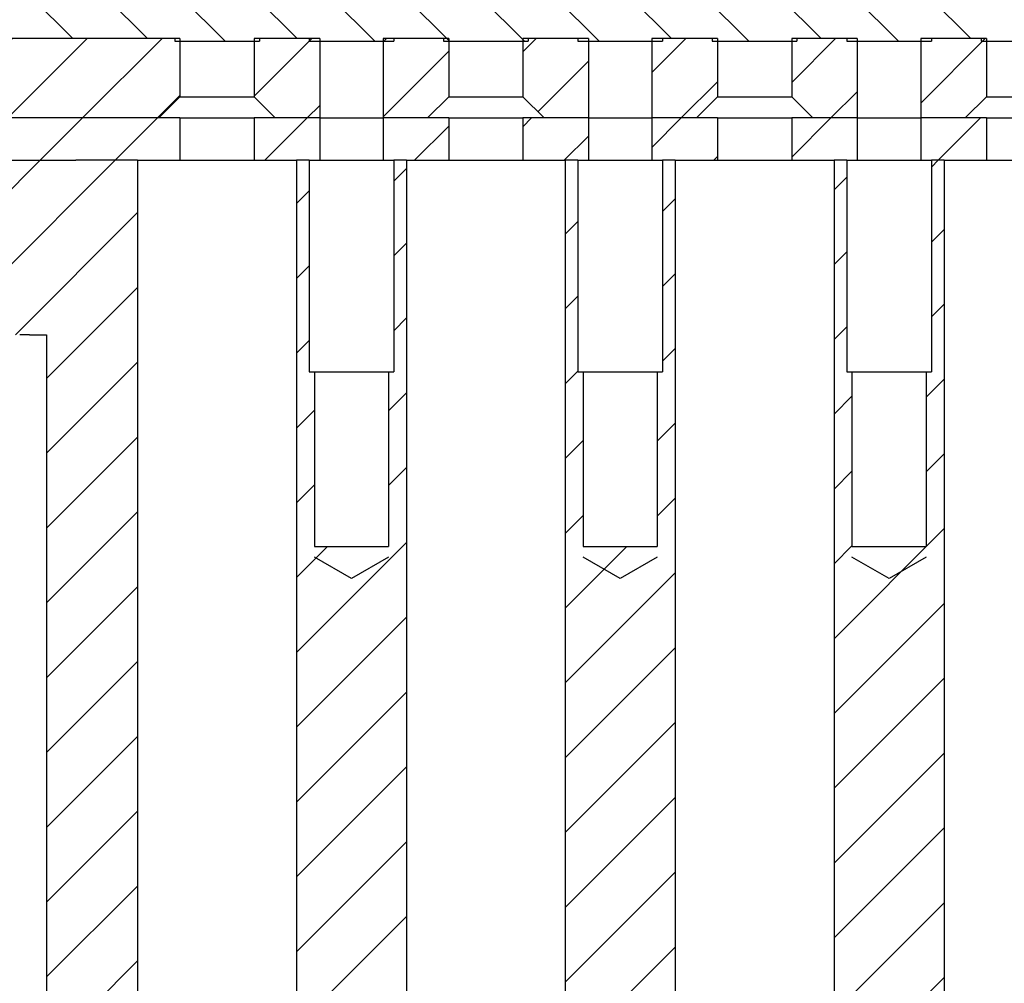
# Model space of a CAD drawing. Extents: x -1765 to 4890, y -3431 to 1272.
# Tile 154 of 189: x 3246 to 3265, y -2484 to -2466. Entities that reach past the tile are written whole.
import ezdxf

# ---------------------------------------------------------------- set-up
doc = ezdxf.new("R2010")
doc.units = 0
doc.linetypes.add('DASHED', pattern=[15, 7, -8])
doc.layers.get('0').update_dxf_attribs({"linetype": 'CONTINUOUS'})
doc.layers.add('1', color=7, linetype='CONTINUOUS')
pattern_1 = [(225, (0, 0), (0.70710678, -0.70710678), [])]

# ---------------------------------------------------------------- blocks, each defined once
blk = doc.blocks.new('INSULATOR_RING_E7018-25452', base_point=(3012.858, -2471.851))
at = {"color": 7, "linetype": 'DASHED'}
for p, q in [((3245.953, -2471.851), (3245.896, -2471.851)), ((3246.081, -2471.851), (3245.953, -2471.851)), ((3246.081, -2471.851), (3246.33, -2471.851)), ((3246.33, -2471.851), (3246.405, -2471.851))]:
    blk.add_line(p, q, dxfattribs=at)
blk = doc.blocks.new('COMMON_PARTS_SET', base_point=(3011.715, -2447.851))
blk.add_blockref('INSULATOR_RING_E7018-25452', (3012.858, -2471.851))
blk = doc.blocks.new('BASE_RING_AUTO_ASSY_E72551', base_point=(2995.915, -2447.851))
blk.add_blockref('COMMON_PARTS_SET', (3011.715, -2447.851))
blk = doc.blocks.new('SEGMENT_160PIN', base_point=(3241.315, -2468.551))
at = {"linetype": 'CONTINUOUS'}
h = blk.add_hatch(dxfattribs=at)
h.set_pattern_fill('USER', color=1, angle=225, pattern_type=0)
h.set_pattern_definition(pattern_1)
h.paths.add_polyline_path([(3246.889, -2468.551), (3246.96, -2468.551), (3248.125, -2468.551), (3248.125, -2514.251), (3246.405, -2514.251), (3246.405, -2471.851), (3246.33, -2471.851), (3246.081, -2471.851), (3245.953, -2471.851), (3245.896, -2471.851), (3245.657, -2471.851), (3244.916, -2471.851), (3244.653, -2471.851), (3244.384, -2471.851), (3242.361, -2471.851), (3241.926, -2471.851), (3241.926, -2468.551), (3245.657, -2468.551), (3246.01, -2468.551), (3246.081, -2468.551)])
h = blk.add_hatch(dxfattribs=at)
h.set_pattern_fill('USER', color=1, angle=225, pattern_type=0)
h.set_pattern_definition(pattern_1)
h.paths.add_polyline_path([(3251.465, -2472.551), (3251.465, -2475.851), (3252.865, -2475.851), (3252.865, -2472.551), (3252.965, -2472.551), (3252.965, -2468.551), (3253.205, -2468.551), (3253.205, -2514.251), (3252.965, -2514.251), (3252.965, -2510.251), (3252.865, -2510.251), (3252.865, -2506.251), (3251.465, -2506.251), (3251.465, -2510.251), (3251.365, -2510.251), (3251.365, -2514.251), (3251.125, -2514.251), (3251.125, -2468.551), (3251.365, -2468.551), (3251.365, -2472.551)])
h = blk.add_hatch(dxfattribs=at)
h.set_pattern_fill('USER', color=1, angle=225, pattern_type=0)
h.set_pattern_definition(pattern_1)
h.paths.add_polyline_path([(3258.285, -2514.251), (3258.285, -2468.551), (3258.045, -2468.551), (3258.045, -2472.551), (3257.945, -2472.551), (3257.945, -2475.851), (3256.545, -2475.851), (3256.545, -2472.551), (3256.445, -2472.551), (3256.445, -2468.551), (3256.205, -2468.551), (3256.205, -2514.251), (3256.445, -2514.251), (3256.445, -2510.251), (3256.545, -2510.251), (3256.545, -2506.251), (3257.945, -2506.251), (3257.945, -2510.251), (3258.045, -2510.251), (3258.045, -2514.251)])
h = blk.add_hatch(dxfattribs=at)
h.set_pattern_fill('USER', color=1, angle=225, pattern_type=0)
h.set_pattern_definition(pattern_1)
h.paths.add_polyline_path([(3263.025, -2506.251), (3263.025, -2510.251), (3263.125, -2510.251), (3263.125, -2514.251), (3263.365, -2514.251), (3263.365, -2468.551), (3263.125, -2468.551), (3263.125, -2472.551), (3263.025, -2472.551), (3263.025, -2475.851), (3261.625, -2475.851), (3261.625, -2472.551), (3261.525, -2472.551), (3261.525, -2468.551), (3261.285, -2468.551), (3261.285, -2514.251), (3261.525, -2514.251), (3261.525, -2510.251), (3261.625, -2510.251), (3261.625, -2506.251)])
at = {"color": 7, "linetype": 'CONTINUOUS'}
for p, q in [((3245.657, -2468.551), (3246.01, -2468.551)), ((3246.01, -2468.551), (3246.081, -2468.551)), ((3246.081, -2468.551), (3246.889, -2468.551)), ((3246.889, -2468.551), (3246.96, -2468.551)), ((3248.125, -2468.551), (3246.96, -2468.551)), ((3248.125, -2468.551), (3248.125, -2514.251)), ((3251.125, -2468.551), (3251.125, -2514.251)), ((3251.365, -2468.551), (3251.125, -2468.551)), ((3251.365, -2468.551), (3251.365, -2472.551)), ((3253.205, -2468.551), (3252.965, -2468.551)), ((3252.965, -2468.551), (3252.965, -2472.551)), ((3253.205, -2468.551), (3253.205, -2514.251)), ((3256.205, -2468.551), (3256.205, -2514.251)), ((3256.445, -2468.551), (3256.205, -2468.551)), ((3256.445, -2468.551), (3256.445, -2472.551)), ((3258.285, -2468.551), (3258.045, -2468.551)), ((3258.045, -2468.551), (3258.045, -2472.551)), ((3258.285, -2468.551), (3258.285, -2514.251)), ((3261.285, -2468.551), (3261.285, -2514.251)), ((3261.525, -2468.551), (3261.285, -2468.551)), ((3261.525, -2468.551), (3261.525, -2472.551)), ((3263.365, -2468.551), (3263.125, -2468.551)), ((3263.125, -2468.551), (3263.125, -2472.551)), ((3263.365, -2468.551), (3263.365, -2514.251)), ((3245.953, -2471.851), (3245.896, -2471.851)), ((3246.081, -2471.851), (3245.953, -2471.851)), ((3246.081, -2471.851), (3246.33, -2471.851)), ((3246.33, -2471.851), (3246.405, -2471.851)), ((3246.405, -2471.851), (3246.405, -2514.251)), ((3251.365, -2472.551), (3251.465, -2472.551)), ((3251.465, -2472.551), (3251.465, -2475.851)), ((3251.465, -2472.551), (3252.165, -2472.551)), ((3252.165, -2472.551), (3252.865, -2472.551)), ((3252.865, -2472.551), (3252.865, -2475.851)), ((3252.865, -2472.551), (3252.965, -2472.551)), ((3256.445, -2472.551), (3256.545, -2472.551)), ((3256.545, -2472.551), (3256.545, -2475.851)), ((3256.545, -2472.551), (3257.245, -2472.551)), ((3257.245, -2472.551), (3257.945, -2472.551)), ((3257.945, -2472.551), (3257.945, -2475.851)), ((3257.945, -2472.551), (3258.045, -2472.551)), ((3261.525, -2472.551), (3261.625, -2472.551)), ((3261.625, -2472.551), (3261.625, -2475.851)), ((3261.625, -2472.551), (3262.325, -2472.551)), ((3262.325, -2472.551), (3263.025, -2472.551)), ((3263.025, -2472.551), (3263.025, -2475.851)), ((3263.025, -2472.551), (3263.125, -2472.551)), ((3251.465, -2475.851), (3252.865, -2475.851)), ((3256.545, -2475.851), (3257.945, -2475.851)), ((3261.625, -2475.851), (3263.025, -2475.851))]:
    blk.add_line(p, q, dxfattribs=at)
at = {"color": 7, "linetype": 'DASHED'}
for p, q in [((3248.125, -2468.551), (3248.925, -2468.551)), ((3248.925, -2468.551), (3249.625, -2468.551)), ((3249.625, -2468.551), (3250.325, -2468.551)), ((3250.325, -2468.551), (3251.125, -2468.551)), ((3251.365, -2468.551), (3251.565, -2468.551)), ((3251.565, -2468.551), (3252.165, -2468.551)), ((3252.165, -2468.551), (3252.765, -2468.551)), ((3252.765, -2468.551), (3252.965, -2468.551)), ((3253.205, -2468.551), (3254.005, -2468.551)), ((3254.005, -2468.551), (3254.705, -2468.551)), ((3254.705, -2468.551), (3255.405, -2468.551)), ((3255.405, -2468.551), (3256.205, -2468.551)), ((3256.445, -2468.551), (3256.645, -2468.551)), ((3256.645, -2468.551), (3257.245, -2468.551)), ((3257.245, -2468.551), (3257.845, -2468.551)), ((3257.845, -2468.551), (3258.045, -2468.551)), ((3258.285, -2468.551), (3259.085, -2468.551)), ((3259.085, -2468.551), (3259.785, -2468.551)), ((3259.785, -2468.551), (3260.485, -2468.551)), ((3260.485, -2468.551), (3261.285, -2468.551)), ((3261.525, -2468.551), (3261.725, -2468.551)), ((3261.725, -2468.551), (3262.325, -2468.551)), ((3262.325, -2468.551), (3262.925, -2468.551)), ((3262.925, -2468.551), (3263.125, -2468.551)), ((3263.365, -2468.551), (3264.165, -2468.551)), ((3264.165, -2468.551), (3264.865, -2468.551))]:
    blk.add_line(p, q, dxfattribs=at)
blk = doc.blocks.new('SEGMENT_160PIN_E7018-22555', base_point=(3241.315, -2468.551))
blk.add_blockref('SEGMENT_160PIN', (3241.315, -2468.551))
blk = doc.blocks.new('INSULATOR_TOP1_E7018-25456', base_point=(3241.315, -2467.751))
at = {"linetype": 'CONTINUOUS'}
h = blk.add_hatch(dxfattribs=at)
h.set_pattern_fill('USER', color=1, angle=225, pattern_type=0)
h.set_pattern_definition(pattern_1)
h.paths.add_polyline_path([(3248.525, -2467.751), (3248.245, -2467.751), (3247.995, -2467.751), (3246.889, -2467.751), (3246.203, -2467.751), (3246.01, -2467.751), (3245.953, -2467.751), (3245.657, -2467.751), (3245.303, -2467.751), (3244.653, -2467.751), (3244.403, -2467.751), (3242.611, -2467.751), (3242.361, -2467.751), (3241.825, -2467.751), (3241.825, -2468.551), (3241.926, -2468.551), (3245.657, -2468.551), (3246.01, -2468.551), (3246.081, -2468.551), (3246.889, -2468.551), (3246.96, -2468.551), (3248.125, -2468.551), (3248.925, -2468.551), (3248.925, -2467.751), (3248.895, -2467.751)])
h = blk.add_hatch(dxfattribs=at)
h.set_pattern_fill('USER', color=1, angle=225, pattern_type=0)
h.set_pattern_definition(pattern_1)
h.paths.add_polyline_path([(3251.565, -2468.551), (3251.365, -2468.551), (3251.125, -2468.551), (3250.325, -2468.551), (3250.325, -2467.751), (3250.725, -2467.751), (3251.565, -2467.751)])
h = blk.add_hatch(dxfattribs=at)
h.set_pattern_fill('USER', color=1, angle=225, pattern_type=0)
h.set_pattern_definition(pattern_1)
h.paths.add_polyline_path([(3253.137, -2467.751), (3252.765, -2467.751), (3252.765, -2468.551), (3252.965, -2468.551), (3253.205, -2468.551), (3254.005, -2468.551), (3254.005, -2467.751), (3253.605, -2467.751), (3253.387, -2467.751)])
h = blk.add_hatch(dxfattribs=at)
h.set_pattern_fill('USER', color=1, angle=225, pattern_type=0)
h.set_pattern_definition(pattern_1)
h.paths.add_polyline_path([(3256.205, -2468.551), (3256.445, -2468.551), (3256.645, -2468.551), (3256.645, -2467.751), (3256.079, -2467.751), (3255.805, -2467.751), (3255.429, -2467.751), (3255.405, -2467.751), (3255.405, -2468.551)])
h = blk.add_hatch(dxfattribs=at)
h.set_pattern_fill('USER', color=1, angle=225, pattern_type=0)
h.set_pattern_definition(pattern_1)
h.paths.add_polyline_path([(3258.685, -2467.751), (3257.845, -2467.751), (3257.845, -2468.551), (3258.045, -2468.551), (3258.285, -2468.551), (3259.085, -2468.551), (3259.085, -2467.751)])
h = blk.add_hatch(dxfattribs=at)
h.set_pattern_fill('USER', color=1, angle=225, pattern_type=0)
h.set_pattern_definition(pattern_1)
h.paths.add_polyline_path([(3261.725, -2468.551), (3261.525, -2468.551), (3261.285, -2468.551), (3260.485, -2468.551), (3260.485, -2467.751), (3260.885, -2467.751), (3261.725, -2467.751)])
h = blk.add_hatch(dxfattribs=at)
h.set_pattern_fill('USER', color=1, angle=225, pattern_type=0)
h.set_pattern_definition(pattern_1)
h.paths.add_polyline_path([(3262.925, -2468.551), (3263.125, -2468.551), (3263.365, -2468.551), (3264.165, -2468.551), (3264.165, -2467.751), (3263.765, -2467.751), (3262.925, -2467.751)])
at = {"color": 7, "linetype": 'CONTINUOUS'}
for p, q in [((3245.953, -2467.751), (3245.657, -2467.751)), ((3246.01, -2467.751), (3245.953, -2467.751)), ((3246.203, -2467.751), (3246.01, -2467.751)), ((3246.889, -2467.751), (3246.203, -2467.751)), ((3247.995, -2467.751), (3246.889, -2467.751)), ((3248.245, -2467.751), (3247.995, -2467.751)), ((3248.525, -2467.751), (3248.245, -2467.751)), ((3248.895, -2467.751), (3248.525, -2467.751)), ((3248.925, -2467.751), (3248.895, -2467.751)), ((3248.925, -2467.751), (3248.925, -2468.551)), ((3248.925, -2467.751), (3249.545, -2467.751)), ((3249.545, -2467.751), (3249.625, -2467.751)), ((3249.625, -2467.751), (3249.795, -2467.751)), ((3249.795, -2467.751), (3250.325, -2467.751)), ((3250.725, -2467.751), (3250.325, -2467.751)), ((3250.325, -2467.751), (3250.325, -2468.551)), ((3251.565, -2467.751), (3250.725, -2467.751)), ((3251.565, -2467.751), (3251.565, -2468.551)), ((3251.565, -2467.751), (3251.587, -2467.751)), ((3251.587, -2467.751), (3251.837, -2467.751)), ((3251.837, -2467.751), (3252.165, -2467.751)), ((3252.165, -2467.751), (3252.487, -2467.751)), ((3252.487, -2467.751), (3252.765, -2467.751)), ((3252.765, -2467.751), (3252.765, -2468.551)), ((3253.137, -2467.751), (3252.765, -2467.751)), ((3253.387, -2467.751), (3253.137, -2467.751)), ((3253.605, -2467.751), (3253.387, -2467.751)), ((3254.005, -2467.751), (3253.605, -2467.751)), ((3254.005, -2467.751), (3254.005, -2468.551)), ((3254.005, -2467.751), (3254.705, -2467.751)), ((3254.705, -2467.751), (3255.179, -2467.751)), ((3255.179, -2467.751), (3255.405, -2467.751)), ((3255.405, -2467.751), (3255.405, -2468.551)), ((3255.429, -2467.751), (3255.405, -2467.751)), ((3255.805, -2467.751), (3255.429, -2467.751)), ((3256.079, -2467.751), (3255.805, -2467.751)), ((3256.645, -2467.751), (3256.079, -2467.751)), ((3256.645, -2467.751), (3256.645, -2468.551)), ((3256.645, -2467.751), (3256.729, -2467.751)), ((3256.729, -2467.751), (3256.979, -2467.751)), ((3256.979, -2467.751), (3257.245, -2467.751)), ((3257.245, -2467.751), (3257.845, -2467.751)), ((3257.845, -2467.751), (3257.845, -2468.551)), ((3258.685, -2467.751), (3257.845, -2467.751)), ((3259.085, -2467.751), (3258.685, -2467.751)), ((3259.085, -2467.751), (3259.085, -2468.551)), ((3259.085, -2467.751), (3259.785, -2467.751)), ((3259.785, -2467.751), (3260.485, -2467.751)), ((3260.485, -2467.751), (3260.485, -2468.551)), ((3260.885, -2467.751), (3260.485, -2467.751)), ((3261.725, -2467.751), (3260.885, -2467.751)), ((3261.725, -2467.751), (3262.325, -2467.751)), ((3261.725, -2467.751), (3261.725, -2468.551)), ((3262.325, -2467.751), (3262.925, -2467.751)), ((3263.765, -2467.751), (3262.925, -2467.751)), ((3262.925, -2467.751), (3262.925, -2468.551)), ((3264.165, -2467.751), (3263.765, -2467.751)), ((3264.165, -2467.751), (3264.165, -2468.551)), ((3264.165, -2467.751), (3264.865, -2467.751)), ((3245.657, -2468.551), (3246.01, -2468.551)), ((3246.01, -2468.551), (3246.081, -2468.551)), ((3246.081, -2468.551), (3246.889, -2468.551)), ((3246.889, -2468.551), (3246.96, -2468.551)), ((3248.125, -2468.551), (3246.96, -2468.551)), ((3248.125, -2468.551), (3248.925, -2468.551)), ((3248.925, -2468.551), (3249.625, -2468.551)), ((3249.625, -2468.551), (3250.325, -2468.551)), ((3250.325, -2468.551), (3251.125, -2468.551)), ((3251.365, -2468.551), (3251.125, -2468.551)), ((3251.365, -2468.551), (3251.565, -2468.551)), ((3251.565, -2468.551), (3252.165, -2468.551)), ((3252.165, -2468.551), (3252.765, -2468.551)), ((3252.765, -2468.551), (3252.965, -2468.551)), ((3253.205, -2468.551), (3252.965, -2468.551)), ((3253.205, -2468.551), (3254.005, -2468.551)), ((3254.005, -2468.551), (3254.705, -2468.551)), ((3254.705, -2468.551), (3255.405, -2468.551)), ((3255.405, -2468.551), (3256.205, -2468.551)), ((3256.445, -2468.551), (3256.205, -2468.551)), ((3256.445, -2468.551), (3256.645, -2468.551)), ((3256.645, -2468.551), (3257.245, -2468.551)), ((3257.245, -2468.551), (3257.845, -2468.551)), ((3257.845, -2468.551), (3258.045, -2468.551)), ((3258.285, -2468.551), (3258.045, -2468.551)), ((3258.285, -2468.551), (3259.085, -2468.551)), ((3259.085, -2468.551), (3259.785, -2468.551)), ((3259.785, -2468.551), (3260.485, -2468.551)), ((3260.485, -2468.551), (3261.285, -2468.551)), ((3261.525, -2468.551), (3261.285, -2468.551)), ((3261.525, -2468.551), (3261.725, -2468.551)), ((3261.725, -2468.551), (3262.325, -2468.551)), ((3262.325, -2468.551), (3262.925, -2468.551)), ((3262.925, -2468.551), (3263.125, -2468.551)), ((3263.365, -2468.551), (3263.125, -2468.551)), ((3263.365, -2468.551), (3264.165, -2468.551)), ((3264.165, -2468.551), (3264.865, -2468.551))]:
    blk.add_line(p, q, dxfattribs=at)
blk = doc.blocks.new('SIG_POGO_21_1_4', base_point=(3244.403, -2467.751))
at = {"color": 7, "linetype": 'DASHED'}
for p, q in [((3245.953, -2467.751), (3245.657, -2467.751)), ((3246.01, -2467.751), (3245.953, -2467.751)), ((3246.203, -2467.751), (3246.01, -2467.751))]:
    blk.add_line(p, q, dxfattribs=at)
blk = doc.blocks.new('SIG_POGO_21_1_6', base_point=(3251.587, -2467.751))
at = {"color": 7, "linetype": 'DASHED'}
for p, q in [((3251.587, -2467.751), (3251.837, -2467.751)), ((3251.837, -2467.751), (3252.165, -2467.751)), ((3252.165, -2467.751), (3252.487, -2467.751)), ((3252.487, -2467.751), (3252.765, -2467.751)), ((3253.137, -2467.751), (3252.765, -2467.751)), ((3253.387, -2467.751), (3253.137, -2467.751))]:
    blk.add_line(p, q, dxfattribs=at)
blk = doc.blocks.new('SIG_POGO_21_1_7', base_point=(3255.179, -2467.751))
at = {"color": 7, "linetype": 'DASHED'}
for p, q in [((3255.179, -2467.751), (3255.405, -2467.751)), ((3255.429, -2467.751), (3255.405, -2467.751)), ((3255.805, -2467.751), (3255.429, -2467.751)), ((3256.079, -2467.751), (3255.805, -2467.751)), ((3256.645, -2467.751), (3256.079, -2467.751)), ((3256.645, -2467.751), (3256.729, -2467.751)), ((3256.729, -2467.751), (3256.979, -2467.751))]:
    blk.add_line(p, q, dxfattribs=at)
blk = doc.blocks.new('SIG_POGO_21_1_5', base_point=(3247.995, -2467.351))
at = {"color": 7, "linetype": 'DASHED'}
for p, q in [((3248.925, -2467.351), (3248.959, -2467.351)), ((3248.959, -2467.351), (3249.213, -2467.351)), ((3249.213, -2467.351), (3249.277, -2467.351)), ((3249.277, -2467.351), (3249.341, -2467.351)), ((3249.341, -2467.351), (3249.545, -2467.351)), ((3248.245, -2467.751), (3247.995, -2467.751)), ((3248.525, -2467.751), (3248.245, -2467.751)), ((3248.895, -2467.751), (3248.525, -2467.751)), ((3248.925, -2467.751), (3248.895, -2467.751)), ((3248.925, -2467.751), (3249.545, -2467.751)), ((3249.545, -2467.751), (3249.625, -2467.751)), ((3249.625, -2467.751), (3249.795, -2467.751))]:
    blk.add_line(p, q, dxfattribs=at)
blk = doc.blocks.new('SIGNAL_PIN_SET', base_point=(3241.315, -2464.251))
for name, p in [('SIG_POGO_21_1_5', (3247.995, -2467.351)), ('SIG_POGO_21_1_4', (3244.403, -2467.751)), ('SIG_POGO_21_1_6', (3251.587, -2467.751)), ('SIG_POGO_21_1_7', (3255.179, -2467.751))]:
    blk.add_blockref(name, p)
blk = doc.blocks.new('INSULATOR_TOP2_E7018-25457', base_point=(3241.315, -2466.251))
at = {"linetype": 'CONTINUOUS'}
h = blk.add_hatch(dxfattribs=at)
h.set_pattern_fill('USER', color=1, angle=225, pattern_type=0)
h.set_pattern_definition(pattern_1)
h.paths.add_polyline_path([(3248.925, -2467.351), (3248.525, -2467.751), (3248.245, -2467.751), (3247.995, -2467.751), (3246.889, -2467.751), (3246.203, -2467.751), (3246.01, -2467.751), (3245.953, -2467.751), (3245.657, -2467.751), (3245.303, -2467.751), (3244.653, -2467.751), (3244.403, -2467.751), (3242.611, -2467.751), (3242.361, -2467.751), (3241.825, -2467.751), (3241.825, -2466.251), (3242.057, -2466.251), (3242.129, -2466.251), (3242.211, -2466.251), (3242.325, -2466.251), (3242.511, -2466.251), (3242.843, -2466.251), (3243.275, -2466.251), (3243.657, -2466.251), (3243.745, -2466.251), (3243.925, -2466.251), (3244.121, -2466.251), (3244.384, -2466.251), (3244.503, -2466.251), (3244.885, -2466.251), (3245.267, -2466.251), (3245.345, -2466.251), (3245.649, -2466.251), (3245.657, -2466.251), (3245.721, -2466.251), (3245.917, -2466.251), (3246.01, -2466.251), (3246.103, -2466.251), (3246.285, -2466.251), (3246.485, -2466.251), (3246.867, -2466.251), (3246.889, -2466.251), (3247.249, -2466.251), (3247.517, -2466.251), (3247.713, -2466.251), (3247.885, -2466.251), (3248.095, -2466.251), (3248.477, -2466.251), (3248.825, -2466.251), (3248.925, -2466.251)])
h = blk.add_hatch(dxfattribs=at)
h.set_pattern_fill('USER', color=1, angle=225, pattern_type=0)
h.set_pattern_definition(pattern_1)
h.paths.add_polyline_path([(3250.841, -2466.251), (3250.459, -2466.251), (3250.425, -2466.251), (3250.325, -2466.251), (3250.325, -2467.351), (3250.725, -2467.751), (3251.565, -2467.751), (3251.565, -2466.251), (3251.365, -2466.251), (3251.305, -2466.251), (3251.109, -2466.251)])
h = blk.add_hatch(dxfattribs=at)
h.set_pattern_fill('USER', color=1, angle=225, pattern_type=0)
h.set_pattern_definition(pattern_1)
h.paths.add_polyline_path([(3254.005, -2467.351), (3253.605, -2467.751), (3253.387, -2467.751), (3253.137, -2467.751), (3252.765, -2467.751), (3252.765, -2466.251), (3252.965, -2466.251), (3253.102, -2466.251), (3253.287, -2466.251), (3253.669, -2466.251), (3253.905, -2466.251), (3254.005, -2466.251)])
h = blk.add_hatch(dxfattribs=at)
h.set_pattern_fill('USER', color=1, angle=225, pattern_type=0)
h.set_pattern_definition(pattern_1)
h.paths.add_polyline_path([(3255.405, -2467.351), (3255.805, -2467.751), (3256.079, -2467.751), (3256.645, -2467.751), (3256.645, -2466.251), (3256.445, -2466.251), (3255.505, -2466.251), (3255.405, -2466.251)])
h = blk.add_hatch(dxfattribs=at)
h.set_pattern_fill('USER', color=1, angle=225, pattern_type=0)
h.set_pattern_definition(pattern_1)
h.paths.add_polyline_path([(3257.845, -2467.751), (3258.685, -2467.751), (3259.085, -2467.351), (3259.085, -2466.251), (3258.985, -2466.251), (3258.49, -2466.251), (3258.294, -2466.251), (3258.045, -2466.251), (3257.845, -2466.251)])
h = blk.add_hatch(dxfattribs=at)
h.set_pattern_fill('USER', color=1, angle=225, pattern_type=0)
h.set_pattern_definition(pattern_1)
h.paths.add_polyline_path([(3261.725, -2467.751), (3260.885, -2467.751), (3260.485, -2467.351), (3260.485, -2466.251), (3260.585, -2466.251), (3261.525, -2466.251), (3261.725, -2466.251)])
h = blk.add_hatch(dxfattribs=at)
h.set_pattern_fill('USER', color=1, angle=225, pattern_type=0)
h.set_pattern_definition(pattern_1)
h.paths.add_polyline_path([(3264.065, -2466.251), (3263.878, -2466.251), (3263.682, -2466.251), (3263.125, -2466.251), (3262.925, -2466.251), (3262.925, -2467.751), (3263.765, -2467.751), (3264.165, -2467.351), (3264.165, -2466.251)])
at = {"color": 3, "linetype": 'CONTINUOUS'}
for p, q in [((3245.917, -2466.251), (3245.721, -2466.251)), ((3246.01, -2466.251), (3245.917, -2466.251)), ((3246.103, -2466.251), (3246.01, -2466.251)), ((3246.285, -2466.251), (3246.103, -2466.251)), ((3246.485, -2466.251), (3246.285, -2466.251)), ((3246.867, -2466.251), (3246.485, -2466.251)), ((3246.889, -2466.251), (3246.867, -2466.251)), ((3247.249, -2466.251), (3246.889, -2466.251)), ((3247.517, -2466.251), (3247.249, -2466.251)), ((3247.713, -2466.251), (3247.517, -2466.251)), ((3247.885, -2466.251), (3247.713, -2466.251)), ((3248.095, -2466.251), (3247.885, -2466.251)), ((3248.477, -2466.251), (3248.095, -2466.251)), ((3248.825, -2466.251), (3248.477, -2466.251)), ((3248.925, -2466.251), (3248.825, -2466.251)), ((3250.425, -2466.251), (3250.325, -2466.251)), ((3250.459, -2466.251), (3250.425, -2466.251)), ((3250.841, -2466.251), (3250.459, -2466.251)), ((3251.109, -2466.251), (3250.841, -2466.251)), ((3251.305, -2466.251), (3251.109, -2466.251)), ((3251.365, -2466.251), (3251.305, -2466.251)), ((3251.565, -2466.251), (3251.365, -2466.251)), ((3252.965, -2466.251), (3252.765, -2466.251)), ((3253.102, -2466.251), (3252.965, -2466.251)), ((3253.287, -2466.251), (3253.102, -2466.251)), ((3253.669, -2466.251), (3253.287, -2466.251)), ((3253.905, -2466.251), (3253.669, -2466.251)), ((3254.005, -2466.251), (3253.905, -2466.251)), ((3255.505, -2466.251), (3255.405, -2466.251)), ((3256.445, -2466.251), (3255.505, -2466.251)), ((3256.645, -2466.251), (3256.445, -2466.251)), ((3258.045, -2466.251), (3257.845, -2466.251)), ((3258.294, -2466.251), (3258.045, -2466.251)), ((3258.49, -2466.251), (3258.294, -2466.251)), ((3258.985, -2466.251), (3258.49, -2466.251)), ((3259.085, -2466.251), (3258.985, -2466.251)), ((3260.585, -2466.251), (3260.485, -2466.251)), ((3261.525, -2466.251), (3260.585, -2466.251)), ((3261.725, -2466.251), (3261.525, -2466.251)), ((3263.125, -2466.251), (3262.925, -2466.251)), ((3263.682, -2466.251), (3263.125, -2466.251)), ((3263.878, -2466.251), (3263.682, -2466.251)), ((3264.065, -2466.251), (3263.878, -2466.251)), ((3264.165, -2466.251), (3264.065, -2466.251))]:
    blk.add_line(p, q, dxfattribs=at)
at = {"color": 7, "linetype": 'CONTINUOUS'}
for p, q in [((3248.925, -2466.251), (3248.925, -2467.351)), ((3250.325, -2466.251), (3250.325, -2467.351)), ((3251.565, -2466.251), (3251.565, -2467.751)), ((3252.765, -2466.251), (3252.765, -2467.751)), ((3254.005, -2466.251), (3254.005, -2467.351)), ((3255.405, -2466.251), (3255.405, -2467.351)), ((3256.645, -2466.251), (3256.645, -2467.751)), ((3257.845, -2466.251), (3257.845, -2467.751)), ((3259.085, -2466.251), (3259.085, -2467.351)), ((3260.485, -2466.251), (3260.485, -2467.351)), ((3261.725, -2466.251), (3261.725, -2467.751)), ((3262.925, -2466.251), (3262.925, -2467.751)), ((3264.165, -2466.251), (3264.165, -2467.351)), ((3248.925, -2467.351), (3248.525, -2467.751)), ((3248.925, -2467.351), (3248.959, -2467.351)), ((3248.959, -2467.351), (3249.213, -2467.351)), ((3249.213, -2467.351), (3249.277, -2467.351)), ((3249.277, -2467.351), (3249.341, -2467.351)), ((3249.341, -2467.351), (3249.545, -2467.351)), ((3249.545, -2467.351), (3249.625, -2467.351)), ((3249.625, -2467.351), (3250.325, -2467.351)), ((3250.325, -2467.351), (3250.725, -2467.751)), ((3254.005, -2467.351), (3253.605, -2467.751)), ((3254.005, -2467.351), (3254.705, -2467.351)), ((3254.705, -2467.351), (3255.405, -2467.351)), ((3255.405, -2467.351), (3255.805, -2467.751)), ((3259.085, -2467.351), (3258.685, -2467.751)), ((3259.085, -2467.351), (3259.785, -2467.351)), ((3259.785, -2467.351), (3260.485, -2467.351)), ((3260.485, -2467.351), (3260.885, -2467.751)), ((3264.165, -2467.351), (3263.765, -2467.751)), ((3264.165, -2467.351), (3264.865, -2467.351)), ((3245.953, -2467.751), (3245.657, -2467.751)), ((3246.01, -2467.751), (3245.953, -2467.751)), ((3246.203, -2467.751), (3246.01, -2467.751)), ((3246.889, -2467.751), (3246.203, -2467.751)), ((3247.995, -2467.751), (3246.889, -2467.751)), ((3248.245, -2467.751), (3247.995, -2467.751)), ((3248.525, -2467.751), (3248.245, -2467.751)), ((3251.565, -2467.751), (3250.725, -2467.751)), ((3251.565, -2467.751), (3251.587, -2467.751)), ((3251.587, -2467.751), (3251.837, -2467.751)), ((3251.837, -2467.751), (3252.165, -2467.751)), ((3252.165, -2467.751), (3252.487, -2467.751)), ((3252.487, -2467.751), (3252.765, -2467.751)), ((3253.137, -2467.751), (3252.765, -2467.751)), ((3253.387, -2467.751), (3253.137, -2467.751)), ((3253.605, -2467.751), (3253.387, -2467.751)), ((3256.079, -2467.751), (3255.805, -2467.751)), ((3256.645, -2467.751), (3256.079, -2467.751)), ((3256.645, -2467.751), (3256.729, -2467.751)), ((3256.729, -2467.751), (3256.979, -2467.751)), ((3256.979, -2467.751), (3257.245, -2467.751)), ((3257.245, -2467.751), (3257.845, -2467.751)), ((3258.685, -2467.751), (3257.845, -2467.751)), ((3261.725, -2467.751), (3260.885, -2467.751)), ((3261.725, -2467.751), (3262.325, -2467.751)), ((3262.325, -2467.751), (3262.925, -2467.751)), ((3263.765, -2467.751), (3262.925, -2467.751))]:
    blk.add_line(p, q, dxfattribs=at)
at = {"color": 7, "linetype": 'DASHED'}
for p, q in [((3248.895, -2467.751), (3248.525, -2467.751)), ((3248.925, -2467.751), (3248.895, -2467.751)), ((3248.925, -2467.751), (3249.545, -2467.751)), ((3249.545, -2467.751), (3249.625, -2467.751)), ((3249.625, -2467.751), (3249.795, -2467.751)), ((3249.795, -2467.751), (3250.325, -2467.751)), ((3250.725, -2467.751), (3250.325, -2467.751)), ((3254.005, -2467.751), (3253.605, -2467.751)), ((3254.005, -2467.751), (3254.705, -2467.751)), ((3254.705, -2467.751), (3255.179, -2467.751)), ((3255.179, -2467.751), (3255.405, -2467.751)), ((3255.429, -2467.751), (3255.405, -2467.751)), ((3255.805, -2467.751), (3255.429, -2467.751)), ((3259.085, -2467.751), (3258.685, -2467.751)), ((3259.085, -2467.751), (3259.785, -2467.751)), ((3259.785, -2467.751), (3260.485, -2467.751)), ((3260.885, -2467.751), (3260.485, -2467.751)), ((3264.165, -2467.751), (3263.765, -2467.751)), ((3264.165, -2467.751), (3264.865, -2467.751))]:
    blk.add_line(p, q, dxfattribs=at)
blk = doc.blocks.new('SEGMENT_160PIN_ASSY_E72555', base_point=(3241.315, -2464.251))
for name, p in [('SIGNAL_PIN_SET', (3241.315, -2464.251)), ('INSULATOR_TOP2_E7018-25457', (3241.315, -2466.251)), ('INSULATOR_TOP1_E7018-25456', (3241.315, -2467.751)), ('SEGMENT_160PIN_E7018-22555', (3241.315, -2468.551))]:
    blk.add_blockref(name, p)
blk = doc.blocks.new('LOAD_BO_LARGE', base_point=(2942.285, -2462.701))
at = {"linetype": 'CONTINUOUS'}
h = blk.add_hatch(dxfattribs=at)
h.set_pattern_fill('USER', color=3, angle=135, pattern_type=0)
h.set_pattern_definition([(135, (0, 0), (-0.70710678, -0.70710678), [])])
h.paths.add_polyline_path([(3271.585, -2466.251), (3271.062, -2466.251), (3270.866, -2466.251), (3270.865, -2466.251), (3270.745, -2466.251), (3270.745, -2466.301), (3269.145, -2466.301), (3269.145, -2466.251), (3269.07, -2466.251), (3268.205, -2466.251), (3268.205, -2466.301), (3266.605, -2466.301), (3266.605, -2466.251), (3265.674, -2466.251), (3265.665, -2466.251), (3265.665, -2466.301), (3264.065, -2466.301), (3264.065, -2466.251), (3263.878, -2466.251), (3263.682, -2466.251), (3263.125, -2466.251), (3263.125, -2466.301), (3261.525, -2466.301), (3261.525, -2466.251), (3260.585, -2466.251), (3260.585, -2466.301), (3258.985, -2466.301), (3258.985, -2466.251), (3258.49, -2466.251), (3258.294, -2466.251), (3258.045, -2466.251), (3258.045, -2466.301), (3256.445, -2466.301), (3256.445, -2466.251), (3255.505, -2466.251), (3255.505, -2466.301), (3253.905, -2466.301), (3253.905, -2466.251), (3253.669, -2466.251), (3253.287, -2466.251), (3253.102, -2466.251), (3252.965, -2466.251), (3252.965, -2466.301), (3251.365, -2466.301), (3251.365, -2466.251), (3251.305, -2466.251), (3251.109, -2466.251), (3250.841, -2466.251), (3250.459, -2466.251), (3250.425, -2466.251), (3250.425, -2466.301), (3248.825, -2466.301), (3248.825, -2466.251), (3248.477, -2466.251), (3248.095, -2466.251), (3247.885, -2466.251), (3247.713, -2466.251), (3247.517, -2466.251), (3247.249, -2466.251), (3246.889, -2466.251), (3246.867, -2466.251), (3246.485, -2466.251), (3246.285, -2466.251), (3246.103, -2466.251), (3246.01, -2466.251), (3245.917, -2466.251), (3245.721, -2466.251), (3245.657, -2466.251), (3245.649, -2466.251), (3245.345, -2466.251), (3245.267, -2466.251), (3244.885, -2466.251), (3244.503, -2466.251), (3244.384, -2466.251), (3244.121, -2466.251), (3243.925, -2466.251), (3243.745, -2466.251), (3243.657, -2466.251), (3243.275, -2466.251), (3242.843, -2466.251), (3242.843, -2462.751), (3243.098, -2462.751), (3243.915, -2462.751), (3245.265, -2462.751), (3246.165, -2462.751), (3249.515, -2462.751), (3257.915, -2462.751), (3262.165, -2462.751), (3264.055, -2462.751), (3264.055, -2462.701), (3301.894, -2462.701), (3301.894, -2462.751), (3301.894, -2466.251), (3301.225, -2466.251), (3300.972, -2466.251), (3299.625, -2466.251), (3298.685, -2466.251), (3298.685, -2466.301), (3297.085, -2466.301), (3297.085, -2466.251), (3296.145, -2466.251), (3296.145, -2466.301), (3294.545, -2466.301), (3294.545, -2466.251), (3293.605, -2466.251), (3293.605, -2466.301), (3292.005, -2466.301), (3292.005, -2466.251), (3291.065, -2466.251), (3291.065, -2466.301), (3290.765, -2466.301), (3289.765, -2466.301), (3289.465, -2466.301), (3289.465, -2466.251), (3288.525, -2466.251), (3288.525, -2466.301), (3288.225, -2466.301), (3287.225, -2466.301), (3286.925, -2466.301), (3286.925, -2466.251), (3285.985, -2466.251), (3285.985, -2466.301), (3285.685, -2466.301), (3284.685, -2466.301), (3284.385, -2466.301), (3284.385, -2466.251), (3283.445, -2466.251), (3283.445, -2466.301), (3281.845, -2466.301), (3281.845, -2466.251), (3280.905, -2466.251), (3280.905, -2466.301), (3279.305, -2466.301), (3279.305, -2466.251), (3278.365, -2466.251), (3278.365, -2466.301), (3276.765, -2466.301), (3276.765, -2466.251), (3275.825, -2466.251), (3275.825, -2466.301), (3274.225, -2466.301), (3274.225, -2466.251), (3273.935, -2466.251), (3273.48, -2466.251), (3273.285, -2466.251), (3273.285, -2466.301), (3271.685, -2466.301), (3271.685, -2466.251)])
at = {"color": 3, "linetype": 'CONTINUOUS'}
for p, q in [((3245.917, -2466.251), (3245.721, -2466.251)), ((3246.01, -2466.251), (3245.917, -2466.251)), ((3246.103, -2466.251), (3246.01, -2466.251)), ((3246.285, -2466.251), (3246.103, -2466.251)), ((3246.485, -2466.251), (3246.285, -2466.251)), ((3246.867, -2466.251), (3246.485, -2466.251)), ((3246.889, -2466.251), (3246.867, -2466.251)), ((3247.249, -2466.251), (3246.889, -2466.251)), ((3247.517, -2466.251), (3247.249, -2466.251)), ((3247.713, -2466.251), (3247.517, -2466.251)), ((3247.885, -2466.251), (3247.713, -2466.251)), ((3248.095, -2466.251), (3247.885, -2466.251)), ((3248.477, -2466.251), (3248.095, -2466.251)), ((3248.825, -2466.251), (3248.477, -2466.251)), ((3248.825, -2466.251), (3248.825, -2466.301)), ((3248.825, -2466.301), (3250.425, -2466.301)), ((3250.459, -2466.251), (3250.425, -2466.251)), ((3250.425, -2466.251), (3250.425, -2466.301)), ((3250.841, -2466.251), (3250.459, -2466.251)), ((3251.109, -2466.251), (3250.841, -2466.251)), ((3251.305, -2466.251), (3251.109, -2466.251)), ((3251.365, -2466.251), (3251.305, -2466.251)), ((3251.365, -2466.251), (3251.365, -2466.301)), ((3251.365, -2466.301), (3252.965, -2466.301)), ((3253.102, -2466.251), (3252.965, -2466.251)), ((3252.965, -2466.251), (3252.965, -2466.301)), ((3253.287, -2466.251), (3253.102, -2466.251)), ((3253.669, -2466.251), (3253.287, -2466.251)), ((3253.905, -2466.251), (3253.669, -2466.251)), ((3253.905, -2466.251), (3253.905, -2466.301)), ((3253.905, -2466.301), (3255.505, -2466.301)), ((3255.505, -2466.251), (3255.505, -2466.301)), ((3256.445, -2466.251), (3255.505, -2466.251)), ((3256.445, -2466.251), (3256.445, -2466.301)), ((3256.445, -2466.301), (3258.045, -2466.301)), ((3258.294, -2466.251), (3258.045, -2466.251)), ((3258.045, -2466.251), (3258.045, -2466.301)), ((3258.49, -2466.251), (3258.294, -2466.251)), ((3258.985, -2466.251), (3258.49, -2466.251)), ((3258.985, -2466.251), (3258.985, -2466.301)), ((3258.985, -2466.301), (3260.585, -2466.301)), ((3261.525, -2466.251), (3260.585, -2466.251)), ((3260.585, -2466.251), (3260.585, -2466.301)), ((3261.525, -2466.251), (3261.525, -2466.301)), ((3261.525, -2466.301), (3263.125, -2466.301)), ((3263.682, -2466.251), (3263.125, -2466.251)), ((3263.125, -2466.251), (3263.125, -2466.301)), ((3263.878, -2466.251), (3263.682, -2466.251)), ((3264.065, -2466.251), (3263.878, -2466.251)), ((3264.065, -2466.251), (3264.065, -2466.301)), ((3264.065, -2466.301), (3265.665, -2466.301))]:
    blk.add_line(p, q, dxfattribs=at)
blk = doc.blocks.new('LOAD_BO_ASSY_LARGE', base_point=(2906.615, -2447.951))
blk.add_blockref('LOAD_BO_LARGE', (2942.285, -2462.701))
blk = doc.blocks.new('WPIF_12INCH', base_point=(2906.615, -2447.851))
for name, p in [('LOAD_BO_ASSY_LARGE', (2906.615, -2447.951)), ('BASE_RING_AUTO_ASSY_E72551', (2995.915, -2447.851)), ('SEGMENT_160PIN_ASSY_E72555', (3241.315, -2464.251))]:
    blk.add_blockref(name, p)
blk = doc.blocks.new('B-B', base_point=(3030.161, -2455.88))
at = {"layer": '1', "color": 7, "linetype": 'CONTINUOUS'}
for p, q in [((3252.165, -2476.455), (3251.465, -2476.051)), ((3252.865, -2476.051), (3252.165, -2476.455)), ((3257.245, -2476.455), (3256.545, -2476.051)), ((3257.945, -2476.051), (3257.245, -2476.455)), ((3262.325, -2476.455), (3261.625, -2476.051)), ((3263.025, -2476.051), (3262.325, -2476.455))]:
    blk.add_line(p, q, dxfattribs=at)
blk.add_blockref('WPIF_12INCH', (2906.615, -2447.851))
blk = doc.blocks.new('1', base_point=(2845.413, -2487.084))
blk.add_blockref('B-B', (3030.161, -2455.88))
blk = doc.blocks.new('E7018-90050', base_point=(2906.615, -2573.992))
at = {"layer": '1'}
blk.add_blockref('1', (2845.413, -2487.084), dxfattribs=at)

msp = doc.modelspace()

# ---------------------------------------------------------------- block references
msp.add_blockref('E7018-90050', (2906.615, -2573.992))

doc.saveas('drawing.dxf')
